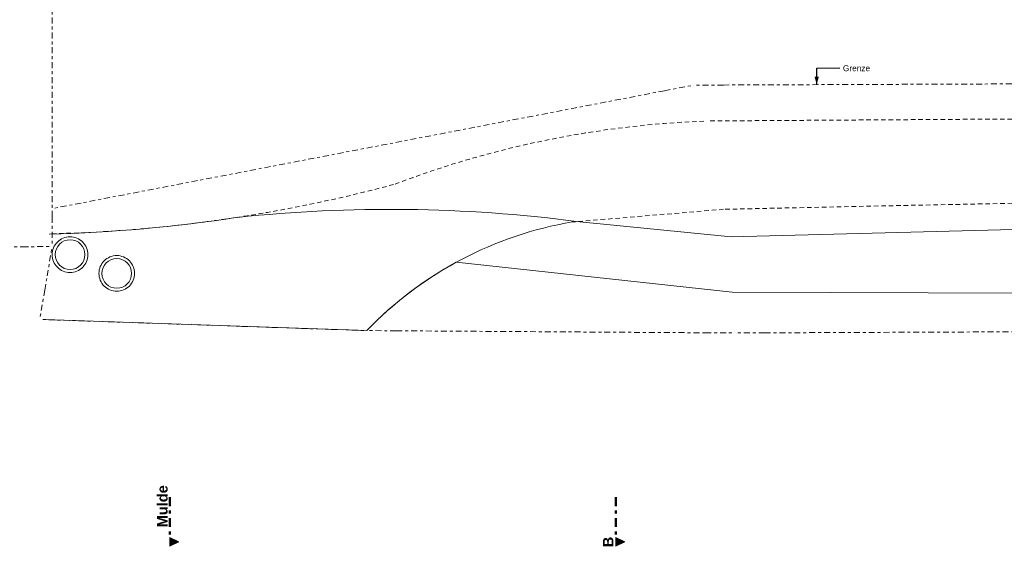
# Model space of a CAD drawing. Header units: metres. Extents: x -167 to 233, y -155 to 122.
# Tile 4 of 68: x 1 to 34, y 3 to 21. Entities that reach past the tile are written whole.
import ezdxf

# ---------------------------------------------------------------- set-up
doc = ezdxf.new("R2010")
doc.units = ezdxf.units.M
doc.header["$MEASUREMENT"] = 0
for name, pattern in [('Raster', [0.4, 0.2, -0.1, 0, -0.1]), ('Schnittlinie', [0.6, 0.3, -0.15, 0, -0.15]), ('Strichlinie eng', [0.23, 0.15, -0.08])]:
    doc.linetypes.add(name, pattern=pattern)
for name, color, linetype in [('60 Grenzen', 7, 'Continuous'), ('70 Kanal', 7, 'Continuous'), ('90 Allgemein Beschriftung', 7, 'Continuous'), ('98 Schnitt Marker', 7, 'Continuous')]:
    doc.layers.add(name, color=color, linetype=linetype)
doc.styles.add('ERSTELLTER_STIL_2', font='arial.ttf')
doc.styles.add('ERSTELLTER_STIL_3', font='ARIALUNI.ttf')
doc.dimstyles.new('ERSTELLTER_STIL__3', dxfattribs={"dimtxt": 0.18, "dimasz": 0.2736, "dimexe": 0.18, "dimexo": 0.0625, "dimgap": 0, "dimtad": 0, "dimtih": 1, "dimtoh": 1, "dimdec": 4, "dimzin": 0, "dimdsep": 46, "dimcen": 0.09, "dimadec": 0, "dimazin": 0, "dimtfac": 1, "dimtdec": 4, "dimtmove": 0, "dimatfit": 3, "dimldrblk": 'ARROWHEAD_5', "dimfxl": 1, "dimtolj": 1, "dimtzin": 0, "dimarcsym": 0})

# ---------------------------------------------------------------- blocks, each defined once
blk = doc.blocks.new('Standard-Rastermarker_3')
at = {"layer": '60 Grenzen', "color": 7, "linetype": 'Raster', "lineweight": 13}
for p, q in [((1, 0), (0, 0)), ((1, 0), (34.933, 0)), ((34.933, 0), (35.933, 0))]:
    blk.add_line(p, q, dxfattribs=at)
blk = doc.blocks.new('Standard-Rastermarker_7')
at = {"layer": '60 Grenzen', "color": 8, "linetype": 'Raster', "lineweight": 18}
for p, q in [((1, 0), (0, 0)), ((1, 0), (32.077, 0)), ((32.077, 0), (33.077, 0))]:
    blk.add_line(p, q, dxfattribs=at)
blk = doc.blocks.new('Standard-Rastermarker_140')
at = {"layer": '60 Grenzen', "color": 7, "linetype": 'Raster', "lineweight": 13}
for p, q in [((1, 0), (0, 0)), ((1, 0), (20.986, 0)), ((20.986, 0), (21.986, 0))]:
    blk.add_line(p, q, dxfattribs=at)
blk = doc.blocks.new('Standard-Rastermarker_141')
at = {"layer": '60 Grenzen', "color": 7, "linetype": 'Raster', "lineweight": 13}
for q in [(0, 0), (146.942, 0)]:
    blk.add_line((1, 0), q, dxfattribs=at)
blk = doc.blocks.new('Standard-Rastermarker_142')
at = {"layer": '60 Grenzen', "color": 7, "linetype": 'Raster', "lineweight": 13}
for p, q in [((1, 0), (0, 0)), ((1, 0), (11.394, 0)), ((11.394, 0), (12.394, 0))]:
    blk.add_line(p, q, dxfattribs=at)
blk = doc.blocks.new('Standard-Rastermarker_148')
at = {"layer": '60 Grenzen', "color": 7, "linetype": 'Raster', "lineweight": 13}
for p, q in [((1, 0), (0, 0)), ((1, 0), (10.005, 0)), ((10.005, 0), (11.005, 0))]:
    blk.add_line(p, q, dxfattribs=at)
blk = doc.blocks.new('Standard-Rastermarker_149')
at = {"layer": '60 Grenzen', "color": 7, "linetype": 'Raster', "lineweight": 13}
for p, q in [((1, 0), (0, 0)), ((1, 0), (1.483, 0)), ((1.483, 0), (2.483, 0))]:
    blk.add_line(p, q, dxfattribs=at)
blk = doc.blocks.new('Standard-Rastermarker_150')
at = {"layer": '60 Grenzen', "color": 7, "linetype": 'Raster', "lineweight": 13}
for p, q in [((1, 0), (0, 0)), ((1, 0), (19.927, 0)), ((19.927, 0), (20.927, 0))]:
    blk.add_line(p, q, dxfattribs=at)
blk = doc.blocks.new('ARROWHEAD_5')
at = {"linetype": 'Continuous', "lineweight": 0}
blk.add_hatch(color=0, dxfattribs=at).paths.add_polyline_path([(-1, 0.2679), (0, 0), (-1, -0.2679)])
at = {"color": 0, "linetype": 'Continuous', "lineweight": 0}
blk.add_line((0, 0), (-1, 0), dxfattribs=at)

msp = doc.modelspace()

# ---------------------------------------------------------------- hatches: boundary and pattern name
at = {"layer": '98 Schnitt Marker', "linetype": 'Continuous', "lineweight": 0, "true_color": 0x000000}
for points in [[(6.304, 2.991), (6.604, 3.141), (6.304, 3.291)], [(21.302, 2.991), (21.602, 3.141), (21.302, 3.291)]]:
    msp.add_hatch(color=18, dxfattribs=at).paths.add_polyline_path(points)

# ---------------------------------------------------------------- linework, layer by layer
at = {"layer": '70 Kanal', "color": 2, "linetype": 'Strichlinie eng', "lineweight": 18, "true_color": 0xf5f500}
for p, q in [((24.48, 17.29), (108.047, 17.828)), ((24.927, 14.319), (19.847, 13.893))]:
    msp.add_line(p, q, dxfattribs=at)
at = {"layer": '70 Kanal', "color": 1, "linetype": 'Continuous', "lineweight": 18, "true_color": 0xf50000}
for p, q in [((19.98, 13.915), (25.189, 13.399)), ((25.189, 13.399), (45.852, 13.915)), ((25.215, 11.53), (15.935, 12.537)), ((38.061, 11.493), (25.215, 11.53))]:
    msp.add_line(p, q, dxfattribs=at)
at = {"layer": '70 Kanal', "color": 7, "linetype": 'Continuous', "lineweight": 13}
msp.add_line((12.926, 10.242), (2.084, 10.612), dxfattribs=at)
at = {"layer": '70 Kanal', "color": 7, "linetype": 'Continuous', "lineweight": 13, "flags": 128}
for points in [[(2.345, 12.795, 0.414214), (2.945, 12.195, 0.414214), (3.545, 12.795, 0.414214), (2.945, 13.395, 0.414214)], [(2.445, 12.795, -1), (3.445, 12.795, -1)], [(3.916, 12.164, 0.414214), (4.516, 11.564, 0.414214), (5.116, 12.164, 0.414214), (4.516, 12.764, 0.414214)], [(4.016, 12.164, -1), (5.016, 12.164, -1)]]:
    msp.add_lwpolyline(points, format="xyb", close=True, dxfattribs=at)
at = {"layer": '70 Kanal', "color": 2, "linetype": 'Strichlinie eng', "lineweight": 18, "true_color": 0xf5f500}
for centre, radius, start, end in [((25.518, -15.454), 32.761, 92.1851, 110.8492), ((1.147, 62.403), 48.921, 271.3813, 285.0596), ((85.566, -2661.306), 2676.312, 89.623941, 91.298305)]:
    msp.add_arc(centre, radius, start, end, dxfattribs=at)
at = {"layer": '70 Kanal', "color": 1, "linetype": 'Continuous', "lineweight": 18, "true_color": 0xf50000}
for centre, radius, start, end in [((13.704, -34.883), 49.2, 82.6714, 95.9759), ((21.918, 1.585), 12.482, 99.5498, 136.0835)]:
    msp.add_arc(centre, radius, start, end, dxfattribs=at)
at = {"layer": '70 Kanal', "color": 7, "linetype": 'Continuous', "lineweight": 13}
for centre, radius, start, end in [((0.735, 65.663), 52.206, 271.6569, 278.6442), ((21.864, 1.646), 12.4, 118.5627, 136.1154)]:
    msp.add_arc(centre, radius, start, end, dxfattribs=at)
at = {"layer": '98 Schnitt Marker', "color": 7, "linetype": 'Schnittlinie', "lineweight": 50}
for p, q in [((6.304, 4.641), (6.304, 3.291)), ((21.302, 4.641), (21.302, 3.291))]:
    msp.add_line(p, q, dxfattribs=at)
at = {"layer": '98 Schnitt Marker', "color": 7, "linetype": 'Continuous', "lineweight": 13, "flags": 128}
for points in [[(6.304, 2.991), (6.304, 3.291), (6.604, 3.141)], [(21.302, 2.991), (21.302, 3.291), (21.602, 3.141)]]:
    msp.add_lwpolyline(points, close=True, dxfattribs=at)

# ---------------------------------------------------------------- block references
at = {"layer": '60 Grenzen', "color": 7, "linetype": 'Continuous', "lineweight": 18}
for name, p, rotation in [('Standard-Rastermarker_3', (2.342, 13.065), 90.00000000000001), ('Standard-Rastermarker_141', (23.922, 18.494), 0.2212804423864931), ('Standard-Rastermarker_140', (23.922, 18.494), 190.8882348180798), ('Standard-Rastermarker_7', (-30.735, 12.97), 0.1648489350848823), ('Standard-Rastermarker_149', (1.928, 10.617), 80.39647819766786), ('Standard-Rastermarker_148', (12.926, 10.242), 178.0466202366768), ('Standard-Rastermarker_142', (12.917, 10.242), 359.6276924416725), ('Standard-Rastermarker_150', (25.31, 10.162), 0.2398189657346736)]:
    msp.add_blockref(name, p, dxfattribs=dict(at, rotation=rotation))

# ---------------------------------------------------------------- texts
at = {"layer": '90 Allgemein Beschriftung', "color": 7, "linetype": 'Continuous', "lineweight": 13, "insert": (28.942, 19.061), "char_height": 0.2, "attachment_point": 4, "style": 'ERSTELLTER_STIL_3'}
msp.add_mtext('\\A1;{\\pql;\\fArial Unicode MS|b0|i0|c0|p0;\\W1.000000;Grenze\\fArial Unicode MS|b0|i0|c0|p0;\\W1.000000; }', dxfattribs=at)
at = {"layer": '98 Schnitt Marker', "color": 7, "lineweight": 13, "char_height": 0.35, "attachment_point": 9, "rotation": 90, "style": 'ERSTELLTER_STIL_2'}
for s, insert in [('\\A1;{\\pqr;\\pt0;\\fArial|b1|i0|c0|p0;\\W1.000000;Mulde}', (6.23, 5.043)), ('\\A1;{\\pqr;\\pt0;\\fArial|b1|i0|c0|p0;\\W1.000000;B}', (21.222, 3.313))]:
    msp.add_mtext(s, dxfattribs=dict(at, insert=insert))

# ---------------------------------------------------------------- leaders
at = {"layer": '90 Allgemein Beschriftung', "color": 7, "linetype": 'Continuous', "lineweight": 13, "annotation_type": 0, "has_hookline": 1, "hookline_direction": 0, "text_width": 0.891}
msp.add_leader([(28.061, 18.51), (28.061, 19.061), (28.842, 19.07)], dimstyle='ERSTELLTER_STIL__3', dxfattribs=at)

doc.saveas('drawing.dxf')
